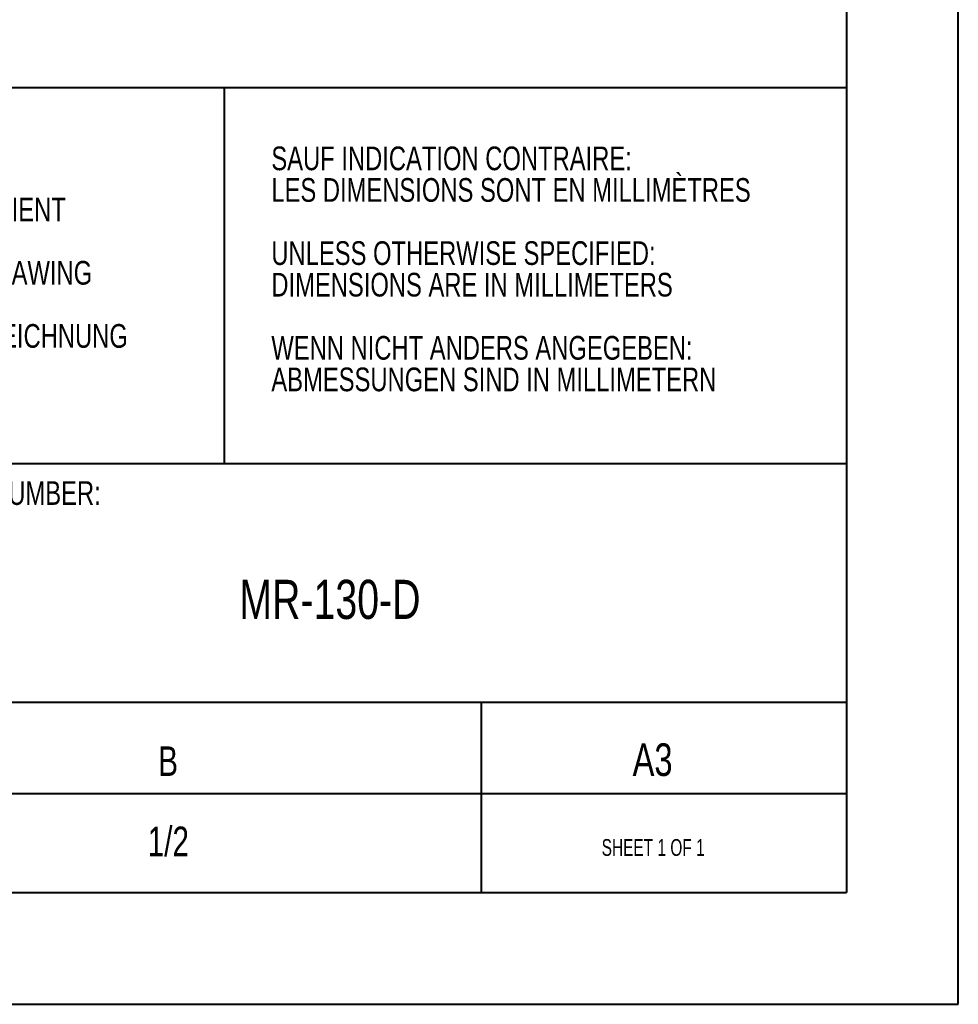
# Model space of a CAD drawing. Header units: millimetres. Extents: x 0 to 420, y 0 to 297.
# Tile 63 of 91: x 336 to 420, y 0 to 88. Entities that reach past the tile are written whole.
import ezdxf

# ---------------------------------------------------------------- set-up
doc = ezdxf.new("R2010")
doc.units = ezdxf.units.MM
doc.styles.add('SLDTEXTSTYLE0', font='TXT', dxfattribs={"width": 0.75})
doc.styles.add('SLDTEXTSTYLE1', font='TXT', dxfattribs={"width": 0.6875})

# ---------------------------------------------------------------- blocks, each defined once
blk = doc.blocks.new('SW_NOTE_0')
at = {"color": 0, "linetype": 'Continuous', "lineweight": 0, "char_height": 2.11667, "attachment_point": 1, "style": 'SLDTEXTSTYLE0'}
for s, insert in [('SAUF INDICATION CONTRAIRE:', (0, 2.729)), ('LES DIMENSIONS SONT EN MILLIMÈTRES', (0, -0.094)), ('UNLESS OTHERWISE SPECIFIED:', (0, -5.738)), ('DIMENSIONS ARE IN MILLIMETERS', (0, -8.56)), ('WENN NICHT ANDERS ANGEGEBEN:', (0, -14.205)), ('ABMESSUNGEN SIND IN MILLIMETERN', (0, -17.027))]:
    blk.add_mtext(s, dxfattribs=dict(at, insert=insert))
blk = doc.blocks.new('SW_NOTE_1')
at = {"color": 0, "linetype": 'Continuous', "lineweight": 0, "char_height": 2.11667, "attachment_point": 1, "style": 'SLDTEXTSTYLE0'}
for s, insert in [('DESSIN CLIENT', (0, 2.729)), ('CLIENT DRAWING', (0, -2.916)), ('KUNDENZEICHNUNG', (0, -8.56))]:
    blk.add_mtext(s, dxfattribs=dict(at, insert=insert))

msp = doc.modelspace()

# ---------------------------------------------------------------- linework, layer by layer
at = {"color": 7, "linetype": 'Continuous', "lineweight": 40}
for p, q in [((420.07884357, 0.21478016), (420.07884357, 297.21478016)), ((410.07884357, 287.21478016), (410.07884357, 10.21478016)), ((410.07884357, 82.12533972), (285.17810608, 82.12533972)), ((354.51073844, 82.12533972), (354.51073844, 48.51380397)), ((410.07884357, 48.51380397), (231.21888987, 48.51380397)), ((277.47884357, 27.21478016), (410.07884357, 27.21478016)), ((377.47752221, 10.21478016), (377.47752221, 27.21478016)), ((410.07884357, 19.03869425), (231.21888987, 19.03869425)), ((9.54138493, 10.21478016), (410.07884357, 10.21478016)), ((0.07884357, 0.21478016), (420.07884357, 0.21478016))]:
    msp.add_line(p, q, dxfattribs=at)

# ---------------------------------------------------------------- block references
at = {"color": 7, "linetype": 'Continuous', "lineweight": 0}
for name, p in [('SW_NOTE_0', (358.71484827, 74.14778181)), ('SW_NOTE_1', (324.31282814, 69.56775426))]:
    msp.add_blockref(name, p, dxfattribs=at)

# ---------------------------------------------------------------- texts
for s, insert, char_height, attachment_point, style in [('DRAWING NUMBER:', (322.8350305, 46.96581736), 2.1166666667, 1, 'SLDTEXTSTYLE0'), ('MR-130-D', (355.8533689, 38.1539166), 3.5, 1, 'SLDTEXTSTYLE0'), ('REVISION:', (322.95280968, 25.5561209), 2.116666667, 1, 'SLDTEXTSTYLE0'), ('B', (349.4943702, 23.27085635), 2.64583333, 2, 'SLDTEXTSTYLE0'), ('A3', (390.98514584, 23.53401711), 2.910416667, 1, 'SLDTEXTSTYLE0'), ('1/2', (349.51182522, 16.09718244), 2.645833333, 2, 'SLDTEXTSTYLE0'), ('SHEET 1 OF 1', (388.22358336, 14.98250991), 1.5, 1, 'SLDTEXTSTYLE1')]:
    msp.add_mtext(s, dxfattribs=dict(at, insert=insert, char_height=char_height, attachment_point=attachment_point, style=style))

doc.saveas('drawing.dxf')
